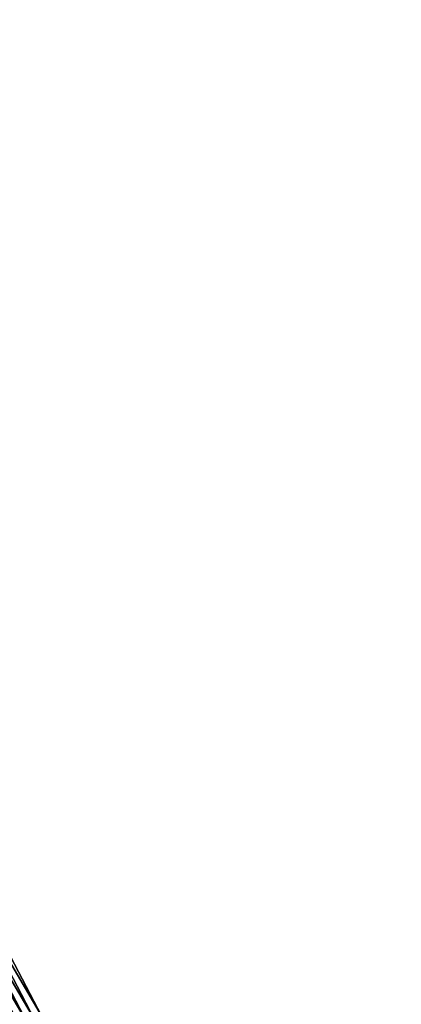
# Model space of a CAD drawing. Header units: feet. Extents: x 2007189 to 2022806, y 818621 to 837694.
# Tile 73 of 256: x 2013374 to 2013422, y 823078 to 823203. Entities that reach past the tile are written whole.
import ezdxf

# ---------------------------------------------------------------- set-up
doc = ezdxf.new("R2010")
doc.units = ezdxf.units.FT
doc.header["$MEASUREMENT"] = 0
doc.layers.add('I-77-MM17-21_SB-Surface-Border', color=7, linetype='Continuous')
doc.layers.add('I-77-MM17-21_SB-Surface-TIN', color=7, linetype='Continuous')

msp = doc.modelspace()

# ---------------------------------------------------------------- linework, layer by layer
at = {"layer": 'I-77-MM17-21_SB-Surface-Border', "color": 3, "linetype": 'Continuous', "lineweight": -3}
msp.add_polyline3d([(2013300.31, 823217.39, 293.4), (2013309.52, 823199.64, 293.15), (2013319.63, 823182.35, 292.79), (2013328.84, 823164.6, 292.51), (2013338.94, 823147.31, 292.18), (2013349.04, 823130.03, 291.84), (2013358.28, 823112.34, 291.55), (2013367.53, 823094.61, 291.29), (2013376.79, 823076.88, 291.03), (2013386.05, 823059.16, 290.76), (2013395.31, 823041.43, 290.48), (2013404.56, 823023.7, 290.23), (2013412.94, 823005.51, 289.97), (2013422.19, 822987.79, 289.66), (2013430.56, 822969.6, 289.37), (2013438.93, 822951.41, 289.09), (2013448.19, 822933.68, 288.81), (2013457.45, 822915.96, 288.54), (2013466.7, 822898.21, 288.27), (2013476.82, 822880.93, 287.93), (2013485.17, 822862.73, 287.69), (2013494.4, 822844.99, 287.37)], dxfattribs=at)
at = {"layer": 'I-77-MM17-21_SB-Surface-TIN', "color": 128, "linetype": 'Continuous', "lineweight": -3}
for points in [[(2013376.79, 823076.88, 291.03), (2013367.53, 823094.61, 291.29), (2013366.65, 823094.15, 291.34)], [(2013375.02, 823075.96, 291.14), (2013365.76, 823093.68, 291.41), (2013364.88, 823093.22, 291.46)], [(2013375.91, 823076.42, 291.08), (2013366.65, 823094.15, 291.34), (2013365.76, 823093.68, 291.41)], [(2013375.02, 823075.96, 291.14), (2013375.91, 823076.42, 291.08), (2013365.76, 823093.68, 291.41)], [(2013375.91, 823076.42, 291.08), (2013376.79, 823076.88, 291.03), (2013366.65, 823094.15, 291.34)], [(2013374.13, 823075.49, 291.19), (2013364.88, 823093.22, 291.46), (2013364.8, 823093.18, 291.46)], [(2013374.13, 823075.49, 291.19), (2013364.8, 823093.18, 291.46), (2013374.05, 823075.45, 291.19)], [(2013374.13, 823075.49, 291.19), (2013375.02, 823075.96, 291.14), (2013364.88, 823093.22, 291.46)]]:
    msp.add_3dface(points, dxfattribs=at)

doc.saveas('drawing.dxf')
